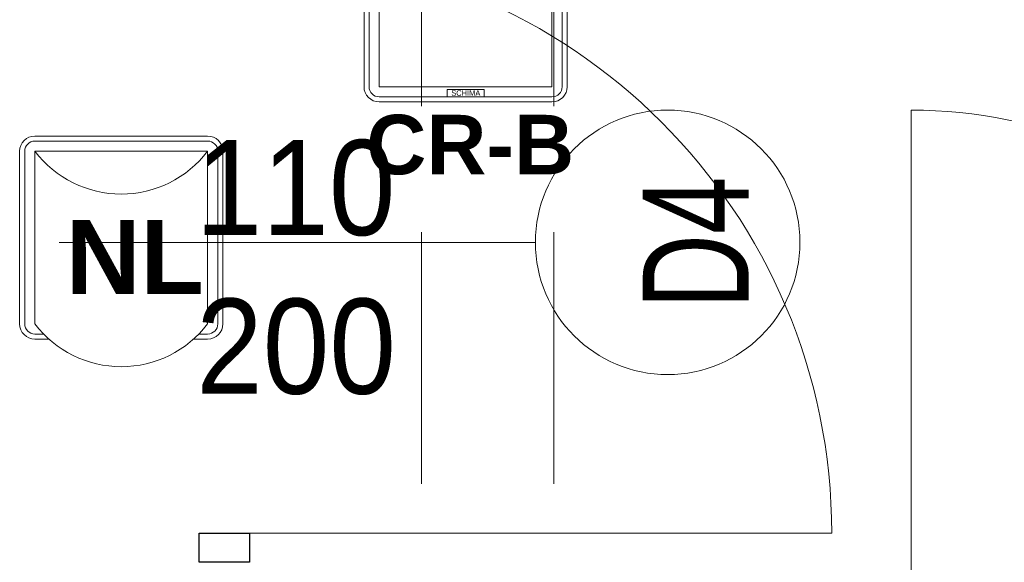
# Model space of a CAD drawing. Header units: centimetres. Extents: x -1253 to 21770, y -8842 to 3590.
# Tile 101 of 120: x 499 to 685, y 1192 to 1294. Entities that reach past the tile are written whole.
import ezdxf

# ---------------------------------------------------------------- set-up
doc = ezdxf.new("R2010")
doc.units = ezdxf.units.CM
doc.linetypes.add('Ukryte', pattern=[71.438, 47.625, -23.813])
for name, color, linetype, lineweight in [('A-ANNO-NOTE', 131, 'Continuous', 9), ('A-DETL-GENF', 92, 'Continuous', 9), ('A-DETL-HDLN', 90, 'Ukryte', 9), ('A-DETL-MEDM', 33, 'Continuous', 13), ('A-DOOR', 31, 'Continuous', 13), ('PRZYW_Elementy_inst_przyw', 7, 'Continuous', 9)]:
    doc.layers.add(name, color=color, linetype=linetype, lineweight=lineweight)
doc.styles.add('adam', font='arialbd.ttf')
doc.styles.add('Arial', font='arial.ttf', dxfattribs={"width": 0.9, "height": 18})
doc.styles.add('Arial_1', font='arial.ttf', dxfattribs={"width": 0.7, "height": 20})

# ---------------------------------------------------------------- blocks, each defined once
blk = doc.blocks.new('DRZWI 1S - automatyczna etykieta - Drzwi 90 _łazienkowe_-2364283-6_piętro IV __13_80 m_ - stan projektowany')
at = {"layer": 'A-DETL-GENF'}
for p, q in [((-50.5, 2), (-45, 2)), ((-50.5, -7.5), (-50.5, 2)), ((-45, 2), (-45, -7.5)), ((45, 2), (50.5, 2)), ((45, -7.5), (45, 2)), ((50.5, 2), (50.5, -7.5)), ((-45, -7.5), (-50.5, -7.5)), ((50.5, -7.5), (45, -7.5))]:
    blk.add_line(p, q, dxfattribs=at)
at = {"layer": 'A-DETL-MEDM', "lineweight": 25}
for p, q in [((-50.5, -7.5), (-50.5, 2)), ((-50.5, 2), (-45, 2)), ((-45, 2), (-45, -7.5)), ((45, 2), (45, -7.5)), ((50.5, 2), (45, 2)), ((50.5, -7.5), (50.5, 2)), ((-45, -7.5), (-50.5, -7.5)), ((45, -7.5), (50.5, -7.5))]:
    blk.add_line(p, q, dxfattribs=at)
at = {"layer": 'A-DOOR'}
blk.add_line((45, -7.5), (45, -97.5), dxfattribs=at)
blk.add_arc((45, -7.5), 90, 180, 270, dxfattribs=at)
blk = doc.blocks.new('DRZWI 1S - automatyczna etykieta - Drzwi 110-2388104-6_piętro IV __13_80 m_ - stan projektowany')
at = {"layer": 'A-DETL-GENF'}
for p, q in [((-60.5, 6), (-60.5, -3.5)), ((-55, 6), (-60.5, 6)), ((-55, -3.5), (-55, 6)), ((60.5, 6), (55, 6)), ((55, 6), (55, -3.5)), ((60.5, -3.5), (60.5, 6)), ((-60.5, -3.5), (-55, -3.5)), ((55, -3.5), (60.5, -3.5))]:
    blk.add_line(p, q, dxfattribs=at)
at = {"layer": 'A-DETL-MEDM', "lineweight": 25}
for p, q in [((-55, 6), (-60.5, 6)), ((-60.5, 6), (-60.5, -3.5)), ((-55, -3.5), (-55, 6)), ((55, -3.5), (55, 6)), ((55, 6), (60.5, 6)), ((60.5, 6), (60.5, -3.5)), ((-60.5, -3.5), (-55, -3.5)), ((60.5, -3.5), (55, -3.5))]:
    blk.add_line(p, q, dxfattribs=at)
at = {"layer": 'A-DOOR'}
blk.add_line((55, 6), (55, 116), dxfattribs=at)
blk.add_arc((55, 6), 110, 90, 180, dxfattribs=at)
blk = doc.blocks.new('LN-4kB')
for centre in [(0, 9.5), (0, -23.14)]:
    blk.add_arc(centre, 20.48, 217.175, 322.825)
at = {"layer": 'PRZYW_Elementy_inst_przyw'}
for p, q in [((16.32, 0), (-16.32, 0)), ((-16.32, -0.96), (16.32, -0.96)), ((-19.2, -2.88), (-19.2, -35.52)), ((-18.24, -2.88), (-18.24, -35.52)), ((18.24, -2.88), (18.24, -35.52)), ((19.2, -35.52), (19.2, -2.88)), ((-16.32, -37.44), (-14.67, -37.44)), ((-16.32, -38.4), (-13.67, -38.4)), ((13.67, -38.4), (16.32, -38.4)), ((14.67, -37.44), (16.32, -37.44))]:
    blk.add_line(p, q, dxfattribs=at)
at = {"layer": 'PRZYW_Elementy_inst_przyw', "color": 7}
for p, q in [((-16.32, -35.52), (-16.32, -2.88)), ((-16.32, -2.88), (16.32, -2.88)), ((16.32, -2.88), (16.32, -35.52))]:
    blk.add_line(p, q, dxfattribs=at)
at = {"layer": 'PRZYW_Elementy_inst_przyw'}
for centre, radius, start, end in [((-16.32, -2.88), 2.88, 90, 180), ((16.32, -2.88), 2.88, 0, 90), ((-16.32, -2.88), 1.92, 90, 180), ((16.32, -2.88), 1.92, 0, 90), ((-16.32, -35.52), 2.88, 180, 270), ((-16.32, -35.52), 1.92, 180, 270), ((16.32, -35.52), 2.88, 270, 0), ((16.32, -35.52), 1.92, 270, 0)]:
    blk.add_arc(centre, radius, start, end, dxfattribs=at)
at = {"layer": 'PRZYW_Elementy_inst_przyw', "color": 150, "lineweight": 5, "insert": (-10.49, -15.87), "char_height": 2.5, "width": 28.6554, "attachment_point": 1, "style": 'adam'}
blk.add_mtext('{\\H5.6x;\\C256;NL}', dxfattribs=at)
blk = doc.blocks.new('Ikona2')
at = {"layer": 'PRZYW_Elementy_inst_przyw'}
h = blk.add_hatch(color=106, dxfattribs=at)
h.dxf.hatch_style = 1
h.paths.add_polyline_path([(0.1, -0.27), (-0.1, -0.27), (-0.1, -0.5), (0.1, -0.5)])
h.paths.add_polyline_path([(0.1, -0.5), (-0.1, -0.5), (-0.1, -0.7), (0.1, -0.7)])
h.paths.add_polyline_path([(0.34, -0.5), (0.1, -0.5), (0.1, -0.7), (0.34, -0.7)])
h.paths.add_polyline_path([(-0.1, -0.5), (-0.34, -0.5), (-0.34, -0.7), (-0.1, -0.7)])
h.paths.add_polyline_path([(0.1, -0.7), (-0.1, -0.7), (-0.1, -0.94), (0.1, -0.94)])
at = {"layer": 'PRZYW_Elementy_inst_przyw', "color": 106}
for p, q in [((-1.58, -1.86), (-1.58, -0.37)), ((1.58, -1.86), (1.58, -0.37))]:
    blk.add_line(p, q, dxfattribs=at)
for points in [[(0.34, -0.5), (0.34, -0.7), (-0.34, -0.7), (-0.34, -0.5)], [(-0.1, -0.27), (0.1, -0.27), (0.1, -0.94), (-0.1, -0.94)]]:
    blk.add_lwpolyline(points, close=True, dxfattribs=at)
for centre, radius, start, end in [((0, -3.55), 3.55, 63.5398, 116.4602), ((0, -2.84), 1.85, 31.7978, 276.8309), ((0, -2.85), 1.65, 89.6447, 89.8927), ((0.01, -2.9), 1.6, 156.7793, 23.2207), ((-0.01, -2.84), 1.86, 277.2029, 31.4258), ((0, -6.13), 1.43, 32.8175, 147.1825)]:
    blk.add_arc(centre, radius, start, end, dxfattribs=at)
at = {"layer": 'PRZYW_Elementy_inst_przyw', "color": 106, "lineweight": 5}
for centre, start, end in [((-1.13, -1.18), 253.1892, 358.3615), ((1.15, -1.18), 181.6385, 286.8108)]:
    blk.add_arc(centre, 1.14, start, end, dxfattribs=at)
blk = doc.blocks.new('Ikona')
at = {"layer": 'PRZYW_Elementy_inst_przyw'}
h = blk.add_hatch(color=1, dxfattribs=at)
h.dxf.hatch_style = 1
h.paths.add_polyline_path([(-1065.97, 3801.31), (-1066.17, 3801.31), (-1066.17, 3801.08), (-1065.97, 3801.08)])
h.paths.add_polyline_path([(-1065.97, 3801.08), (-1066.17, 3801.08), (-1066.17, 3800.87), (-1065.97, 3800.87)])
h.paths.add_polyline_path([(-1065.74, 3801.08), (-1065.97, 3801.08), (-1065.97, 3800.87), (-1065.74, 3800.87)])
h.paths.add_polyline_path([(-1066.17, 3801.08), (-1066.41, 3801.08), (-1066.41, 3800.87), (-1066.17, 3800.87)])
h.paths.add_polyline_path([(-1065.97, 3800.87), (-1066.17, 3800.87), (-1066.17, 3800.64), (-1065.97, 3800.64)])
at = {"layer": 'PRZYW_Elementy_inst_przyw', "color": 1}
for p, q in [((-1067.65, 3799.71), (-1067.65, 3801.21)), ((-1064.49, 3799.71), (-1064.49, 3801.21))]:
    blk.add_line(p, q, dxfattribs=at)
for points in [[(-1065.74, 3801.08), (-1065.74, 3800.87), (-1066.41, 3800.87), (-1066.41, 3801.08)], [(-1066.17, 3801.31), (-1065.97, 3801.31), (-1065.97, 3800.64), (-1066.17, 3800.64)]]:
    blk.add_lwpolyline(points, close=True, dxfattribs=at)
for centre, radius, start, end in [((-1066.07, 3798.74), 1.85, 31.7978, 276.8309), ((-1066.07, 3798.03), 3.55, 63.5398, 116.4602), ((-1066.07, 3798.72), 1.65, 89.6447, 89.8927), ((-1066.06, 3798.68), 1.6, 156.7793, 23.2207), ((-1066.08, 3798.74), 1.86, 277.2029, 31.4258), ((-1066.07, 3795.45), 1.43, 32.8175, 147.1825)]:
    blk.add_arc(centre, radius, start, end, dxfattribs=at)
at = {"layer": 'PRZYW_Elementy_inst_przyw', "color": 1, "lineweight": 5}
for centre, start, end in [((-1067.2, 3800.4), 253.1892, 358.3615), ((-1064.92, 3800.4), 181.6385, 286.8108)]:
    blk.add_arc(centre, 1.14, start, end, dxfattribs=at)
blk = doc.blocks.new('UK4-PPO')
at = {"layer": 'PRZYW_Elementy_inst_przyw'}
for p, q in [((19.21, 19.17), (-13.43, 19.17)), ((-13.43, 18.21), (19.21, 18.21)), ((-16.31, 16.29), (-16.31, -16.35)), ((-15.35, 16.29), (-15.35, -16.35)), ((21.13, 16.29), (21.13, -16.35)), ((22.09, -16.35), (22.09, 16.29)), ((-13.43, -18.27), (19.21, -18.27)), ((-13.43, -19.23), (19.21, -19.23))]:
    blk.add_line(p, q, dxfattribs=at)
at = {"layer": 'PRZYW_Elementy_inst_przyw', "color": 7}
blk.add_lwpolyline([(-13.43, 16.29), (19.21, 16.29), (19.21, -16.35), (-13.43, -16.35)], close=True, dxfattribs=at)
at = {"layer": 'PRZYW_Elementy_inst_przyw', "color": 0}
blk.add_lwpolyline([(-0.6, -16.91), (6.38, -16.91), (6.38, -18.27), (-0.6, -18.27)], close=True, dxfattribs=at)
at = {"layer": 'PRZYW_Elementy_inst_przyw', "lineweight": 5}
for centre, radius in [((-4.07, 8.47), 5.55), ((-4.07, 8.47), 4.87), ((11.05, 8.47), 5.55), ((11.05, 8.47), 4.87)]:
    blk.add_circle(centre, radius, dxfattribs=at)
at = {"layer": 'PRZYW_Elementy_inst_przyw'}
for centre, radius, start, end in [((-13.43, 16.29), 2.88, 90, 180), ((19.21, 16.29), 2.88, 0, 90), ((-13.43, 16.29), 1.92, 90, 180), ((19.21, 16.29), 1.92, 0, 90), ((-13.43, -16.35), 2.88, 180, 270), ((-13.43, -16.35), 1.92, 180, 270), ((19.21, -16.35), 2.88, 270, 0), ((19.21, -16.35), 1.92, 270, 0)]:
    blk.add_arc(centre, radius, start, end, dxfattribs=at)
at = {"layer": 'PRZYW_Elementy_inst_przyw', "lineweight": 5, "xscale": 1.155937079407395, "yscale": 1.155937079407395, "zscale": 1.155937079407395}
for name, p in [('Ikona', (1228.1, -4382.83)), ('Ikona2', (10.92, 11.56))]:
    blk.add_blockref(name, p, dxfattribs=at)
at = {"layer": 'PRZYW_Elementy_inst_przyw', "color": 0, "insert": (0.18, -17.02), "char_height": 1.056, "attachment_point": 1}
blk.add_mtext_dynamic_manual_height_columns('SCHIMA', width=11.8192, gutter_width=12.5, heights=[0], dxfattribs=at)

msp = doc.modelspace()

# ---------------------------------------------------------------- linework, layer by layer
at = {"layer": 'A-ANNO-NOTE', "lineweight": 13}
msp.add_line((506.38, 1252.33), (596.38, 1252.33), dxfattribs=at)
msp.add_line((506.38, 1252.33), (596.38, 1252.33), dxfattribs=at)
msp.add_circle((621.38, 1252.33), 25, dxfattribs=at)
at = {"layer": 'A-DETL-HDLN'}
for p, q in [((574.88, 420.83), (574.88, 2793.33)), ((599.88, 420.83), (599.88, 2793.33))]:
    msp.add_line(p, q, dxfattribs=at)

# ---------------------------------------------------------------- block references
at = {"layer": 'A-DOOR'}
for name, p, rotation in [('DRZWI 1S - automatyczna etykieta - Drzwi 110-2388104-6_piętro IV __13_80 m_ - stan projektowany', (536.38, 1252.33), 269.9999999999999), ('DRZWI 1S - automatyczna etykieta - Drzwi 90 _łazienkowe_-2364283-6_piętro IV __13_80 m_ - stan projektowany', (712.38, 1179.83), 180)]:
    msp.add_blockref(name, p, dxfattribs=dict(at, rotation=rotation))
at = {"layer": 'PRZYW_Elementy_inst_przyw'}
ref = msp.add_blockref('UK4-PPO', (580.31, 1298.11), dxfattribs=at)
ref.add_attrib('NAZWA', 'CR-B', (564.43, 1265.19), dxfattribs={"color": 7, "linetype": 'Continuous', "lineweight": -3, "height": 11.25, "style": 'adam'})
at = {"layer": 'PRZYW_Elementy_inst_przyw', "color": 252, "lineweight": 5}
msp.add_blockref('LN-4kB', (518.13, 1272.43), dxfattribs=at)

# ---------------------------------------------------------------- texts
at = {"layer": 'A-ANNO-NOTE', "lineweight": 211, "char_height": 18, "width": 38.07, "attachment_point": 5, "line_spacing_factor": 0.936439, "style": 'Arial'}
for s, insert in [('\\pxqc,t6.35,12.7,19.05,25.4,31.75,38.1,44.45,50.8,57.15,63.5,69.85,76.2,82.55,88.9,95.25,101.6,107.95,114.3,120.65,127,133.35,139.7,146.05,152.4,158.75,165.1,171.45,177.8,184.15,190.5,196.85,203.2;{110}', (551.07, 1262.56)), ('\\pxqc,t6.35,12.7,19.05,25.4,31.75,38.1,44.45,50.8,57.15,63.5,69.85,76.2,82.55,88.9,95.25,101.6,107.95,114.3,120.65,127,133.35,139.7,146.05,152.4,158.75,165.1,171.45,177.8,184.15,190.5,196.85,203.2;{200}', (551.16, 1232.56))]:
    msp.add_mtext(s, dxfattribs=dict(at, insert=insert))
at = {"layer": 'A-ANNO-NOTE', "lineweight": 211, "insert": (626.67, 1252.26), "char_height": 20, "width": 25.97, "attachment_point": 5, "rotation": 90, "line_spacing_factor": 0.936439, "style": 'Arial_1'}
msp.add_mtext('\\pxqc,t4.445,8.89,13.335,17.78,22.225,26.67,31.115,35.56,40.005,44.45,48.895,53.34,57.785,62.23,66.675,71.12,75.565,80.01,84.455,88.9,93.345,97.79,102.235,106.68,111.125,115.57,120.015,124.46,128.905,133.35,137.795,142.24;{D4}', dxfattribs=at)

doc.saveas('drawing.dxf')
